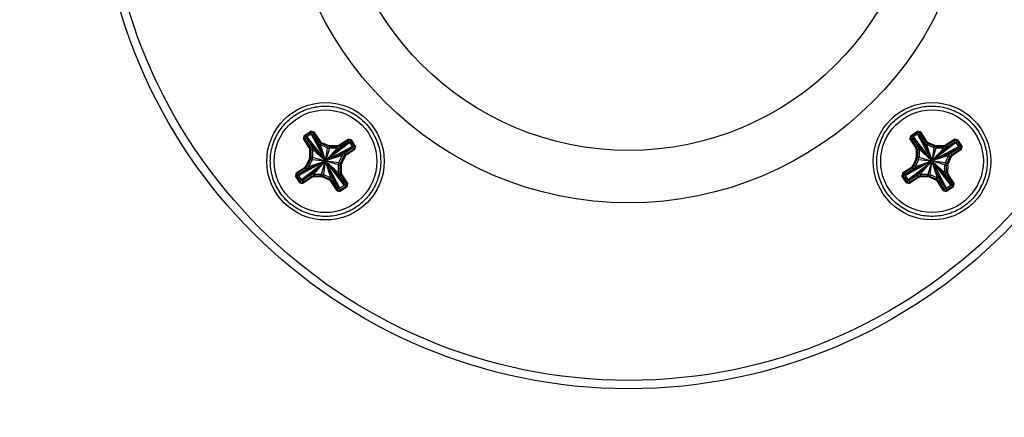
# Model space of a CAD drawing. Header units: inches. Extents: x 0.3 to 33.8, y 0.2 to 21.7.
# Tile 118 of 209: x 20.589 to 21.146, y 9.714 to 9.938. Entities that reach past the tile are written whole.
import ezdxf

# ---------------------------------------------------------------- set-up
doc = ezdxf.new("R2010")
doc.units = ezdxf.units.IN
doc.header["$MEASUREMENT"] = 0
doc.layers.add('BORDERS', color=7, linetype='Continuous')
doc.styles.add('SLDTEXTSTYLE0', font='TXT', dxfattribs={"width": 0.75})
doc.dimstyles.new('SLDDIMSTYLE0', dxfattribs={"dimtxt": 0.137795, "dimasz": 0.14, "dimexe": 0, "dimexo": 0.0625, "dimgap": 0.034449, "dimtad": 1, "dimdec": 3, "dimlfac": 5, "dimrnd": 1e-09, "dimzin": 12, "dimdsep": 46, "dimtxsty": 'SLDTEXTSTYLE0', "dimblk1": 'CLOSED', "dimblk2": 'CLOSED', "dimsah": 1, "dimcen": 0.09, "dimadec": 0, "dimazin": 3, "dimtfac": 1, "dimtdec": 3, "dimtofl": 0, "dimtmove": 0, "dimatfit": 3, "dimldrblk": 'CLOSED', "dimfxl": 0, "dimfrac": 2, "dimtolj": 1, "dimtzin": 12, "dimarcsym": 0})

# ---------------------------------------------------------------- blocks, each defined once
blk = doc.blocks.new('_Closed')
at = {"color": 0, "linetype": 'ByBlock', "lineweight": -2}
for p, q in [((-1, 0.166667), (0, 0)), ((-1, 0.166667), (-1, -0.166667)), ((0, 0), (-1, -0.166667)), ((0, 0), (-1, 0))]:
    blk.add_line(p, q, dxfattribs=at)
blk = doc.blocks.new('_D_14')
at = {"layer": 'BORDERS'}
for p, q in [((24.14414, 12.30188), (24.10215, 12.30188)), ((24.10215, 12.30188), (24.10215, 12.08313)), ((24.5514, 12.30188), (24.59338, 12.30188)), ((24.59338, 12.30188), (24.59338, 12.08313)), ((24.10215, 12.08313), (24.14414, 12.08313)), ((24.59338, 12.08313), (24.5514, 12.08313)), ((18.46353, 9.64151), (18.46353, 11.91633)), ((27.31498, 9.55759), (27.31498, 11.91633)), ((18.46353, 11.87696), (27.31498, 11.87696))]:
    blk.add_line(p, q, dxfattribs=at)
at = {"layer": 'BORDERS', "xscale": 0.14, "yscale": 0.14}
for p, rotation in [((18.46353, 11.87696, -0.1545), 180), ((27.31498, 11.87696, -0.1545), 360)]:
    blk.add_blockref('_Closed', p, dxfattribs=dict(at, rotation=rotation))
at = {"layer": 'BORDERS', "char_height": 0.137795, "attachment_point": 1, "style": 'SLDTEXTSTYLE0'}
for s, insert in [('1124', (24.14414, 12.26076)), ('44.257', (24.06777, 12.05459))]:
    blk.add_mtext(s, dxfattribs=dict(at, insert=insert))

msp = doc.modelspace()

# ---------------------------------------------------------------- linework, layer by layer
at = {"color": 7, "linetype": 'Continuous', "lineweight": 25}
for p, q in [((20.74995, 9.87287), (20.7496, 9.87121)), ((20.74995, 9.87287), (20.7539, 9.87543)), ((20.75423, 9.87493), (20.75028, 9.87237)), ((20.75396, 9.87376), (20.75154, 9.87219)), ((20.75556, 9.87507), (20.7539, 9.87543)), ((20.75396, 9.87376), (20.75423, 9.87493)), ((20.75478, 9.87359), (20.75396, 9.87376)), ((20.75396, 9.87376), (20.76191, 9.85902)), ((20.75423, 9.87493), (20.75505, 9.87475)), ((20.75505, 9.87475), (20.75478, 9.87359)), ((20.75774, 9.86902), (20.75478, 9.87359)), ((20.75478, 9.87359), (20.76193, 9.85903)), ((20.75836, 9.86965), (20.75505, 9.87475)), ((20.75556, 9.87507), (20.75886, 9.86997)), ((21.09275, 9.87287), (21.0924, 9.87122)), ((21.09275, 9.87287), (21.0967, 9.87543)), ((21.09703, 9.87494), (21.09308, 9.87237)), ((21.09676, 9.87377), (21.09434, 9.8722)), ((21.09836, 9.87508), (21.0967, 9.87543)), ((21.09676, 9.87377), (21.09703, 9.87494)), ((21.09758, 9.87359), (21.09676, 9.87377)), ((21.09676, 9.87377), (21.10471, 9.85902)), ((21.09703, 9.87494), (21.09785, 9.87476)), ((21.09785, 9.87476), (21.09758, 9.87359)), ((21.10054, 9.86903), (21.09758, 9.87359)), ((21.09758, 9.87359), (21.10473, 9.85903)), ((21.10116, 9.86966), (21.09785, 9.87476)), ((21.09836, 9.87508), (21.10166, 9.86998)), ((20.75291, 9.86611), (20.7496, 9.87121)), ((20.7501, 9.87154), (20.75028, 9.87237)), ((20.7501, 9.87154), (20.75341, 9.86644)), ((20.75137, 9.87137), (20.7501, 9.87154)), ((20.75028, 9.87237), (20.75154, 9.87219)), ((20.75154, 9.87219), (20.75137, 9.87137)), ((20.75137, 9.87137), (20.75432, 9.86681)), ((20.75137, 9.87137), (20.76184, 9.85897)), ((20.75154, 9.87219), (20.76185, 9.85898)), ((20.75774, 9.86902), (20.75836, 9.86965)), ((20.75774, 9.86902), (20.76195, 9.85904)), ((20.75966, 9.86855), (20.75904, 9.86792)), ((20.76312, 9.86611), (20.75904, 9.86792)), ((20.75904, 9.86792), (20.76199, 9.85905)), ((20.76331, 9.86693), (20.75966, 9.86855)), ((20.7599, 9.86909), (20.76356, 9.86747)), ((20.77498, 9.86928), (20.76248, 9.85891)), ((20.77581, 9.8691), (20.76249, 9.8589)), ((20.76312, 9.86611), (20.76331, 9.86693)), ((20.76452, 9.86726), (20.76852, 9.86725)), ((20.76452, 9.86726), (20.76452, 9.86667)), ((20.76852, 9.86725), (20.76852, 9.86666)), ((20.76982, 9.86764), (20.77493, 9.87094)), ((20.77525, 9.87045), (20.77015, 9.86714)), ((20.77015, 9.86714), (20.77042, 9.86632)), ((20.77498, 9.86928), (20.77042, 9.86632)), ((20.77658, 9.87059), (20.77493, 9.87094)), ((20.77498, 9.86928), (20.77525, 9.87045)), ((20.77581, 9.8691), (20.77498, 9.86928)), ((20.77525, 9.87045), (20.77608, 9.87027)), ((20.77608, 9.87027), (20.77581, 9.8691)), ((20.77738, 9.86669), (20.77581, 9.8691)), ((20.77864, 9.86632), (20.77608, 9.87027)), ((20.77658, 9.87059), (20.77914, 9.86664)), ((21.09571, 9.86612), (21.0924, 9.87122)), ((21.0929, 9.87155), (21.09308, 9.87237)), ((21.0929, 9.87155), (21.09621, 9.86645)), ((21.09417, 9.87137), (21.0929, 9.87155)), ((21.09308, 9.87237), (21.09434, 9.8722)), ((21.09434, 9.8722), (21.09417, 9.87137)), ((21.09417, 9.87137), (21.09712, 9.86681)), ((21.09417, 9.87137), (21.10464, 9.85897)), ((21.09434, 9.8722), (21.10465, 9.85898)), ((21.10054, 9.86903), (21.10116, 9.86966)), ((21.10054, 9.86903), (21.10475, 9.85904)), ((21.10246, 9.86855), (21.10184, 9.86792)), ((21.10592, 9.86611), (21.10184, 9.86792)), ((21.10184, 9.86792), (21.10479, 9.85905)), ((21.10611, 9.86693), (21.10246, 9.86855)), ((21.1027, 9.86909), (21.10636, 9.86747)), ((21.11778, 9.86928), (21.10528, 9.85891)), ((21.11861, 9.86911), (21.10529, 9.8589)), ((21.10592, 9.86611), (21.10611, 9.86693)), ((21.10732, 9.86727), (21.11132, 9.86726)), ((21.10732, 9.86727), (21.10732, 9.86667)), ((21.11132, 9.86726), (21.11132, 9.86666)), ((21.11262, 9.86764), (21.11773, 9.87095)), ((21.11805, 9.87045), (21.11295, 9.86715)), ((21.11295, 9.86715), (21.11322, 9.86633)), ((21.11778, 9.86928), (21.11322, 9.86633)), ((21.11938, 9.8706), (21.11773, 9.87095)), ((21.11778, 9.86928), (21.11805, 9.87045)), ((21.11861, 9.86911), (21.11778, 9.86928)), ((21.11805, 9.87045), (21.11888, 9.87028)), ((21.11888, 9.87028), (21.11861, 9.86911)), ((21.12018, 9.86669), (21.11861, 9.86911)), ((21.12144, 9.86633), (21.11888, 9.87028)), ((21.11938, 9.8706), (21.12194, 9.86665)), ((20.75328, 9.86081), (20.75329, 9.8648)), ((20.75341, 9.86644), (20.75432, 9.86681)), ((20.75389, 9.86481), (20.75388, 9.86081)), ((20.75481, 9.86517), (20.75389, 9.86481)), ((20.75432, 9.86681), (20.76182, 9.85895)), ((20.75481, 9.86517), (20.75479, 9.86071)), ((20.75481, 9.86517), (20.76179, 9.85892)), ((20.76312, 9.86611), (20.76219, 9.85907)), ((20.76432, 9.86585), (20.76226, 9.85905)), ((20.76879, 9.86584), (20.76244, 9.85895)), ((20.77042, 9.86632), (20.76246, 9.85893)), ((20.77738, 9.86669), (20.76253, 9.85883)), ((20.7772, 9.86586), (20.76254, 9.85882)), ((20.77264, 9.8629), (20.76255, 9.85879)), ((20.77153, 9.86161), (20.76256, 9.85876)), ((20.76452, 9.86667), (20.76432, 9.86585)), ((20.76879, 9.86584), (20.76432, 9.86585)), ((20.76852, 9.86666), (20.76452, 9.86667)), ((20.76879, 9.86584), (20.76852, 9.86666)), ((20.76972, 9.85753), (20.77153, 9.86161)), ((20.77226, 9.86089), (20.77153, 9.86161)), ((20.77264, 9.8629), (20.7772, 9.86586)), ((20.77264, 9.8629), (20.77336, 9.86219)), ((20.77336, 9.86219), (20.77846, 9.86549)), ((20.77879, 9.86499), (20.77369, 9.86168)), ((20.7772, 9.86586), (20.77738, 9.86669)), ((20.77846, 9.86549), (20.7772, 9.86586)), ((20.77738, 9.86669), (20.77864, 9.86632)), ((20.77864, 9.86632), (20.77846, 9.86549)), ((20.77879, 9.86499), (20.77914, 9.86664)), ((21.09608, 9.86081), (21.09609, 9.86481)), ((21.09621, 9.86645), (21.09712, 9.86681)), ((21.09669, 9.86481), (21.09668, 9.86081)), ((21.09761, 9.86518), (21.09669, 9.86481)), ((21.09712, 9.86681), (21.10462, 9.85895)), ((21.09761, 9.86518), (21.09759, 9.86071)), ((21.09761, 9.86518), (21.10459, 9.85893)), ((21.10592, 9.86611), (21.10499, 9.85907)), ((21.10712, 9.86586), (21.10506, 9.85906)), ((21.11159, 9.86584), (21.10524, 9.85896)), ((21.11322, 9.86633), (21.10526, 9.85893)), ((21.12018, 9.86669), (21.10533, 9.85884)), ((21.12, 9.86587), (21.10534, 9.85882)), ((21.11544, 9.86291), (21.10535, 9.8588)), ((21.11433, 9.86161), (21.10536, 9.85876)), ((21.10732, 9.86667), (21.10712, 9.86586)), ((21.11159, 9.86584), (21.10712, 9.86586)), ((21.11132, 9.86666), (21.10732, 9.86667)), ((21.11159, 9.86584), (21.11132, 9.86666)), ((21.11252, 9.85753), (21.11433, 9.86161)), ((21.11506, 9.8609), (21.11433, 9.86161)), ((21.11544, 9.86291), (21.12, 9.86587)), ((21.11544, 9.86291), (21.11616, 9.86219)), ((21.11616, 9.86219), (21.12126, 9.8655)), ((21.12159, 9.86499), (21.11649, 9.86169)), ((21.12, 9.86587), (21.12018, 9.86669)), ((21.12126, 9.8655), (21.12, 9.86587)), ((21.12018, 9.86669), (21.12144, 9.86633)), ((21.12144, 9.86633), (21.12126, 9.8655)), ((21.12159, 9.86499), (21.12194, 9.86665)), ((20.74688, 9.85035), (20.76173, 9.8584)), ((20.74706, 9.85117), (20.76172, 9.85842)), ((20.74845, 9.84793), (20.76177, 9.85834)), ((20.74928, 9.84775), (20.76178, 9.85832)), ((20.75146, 9.85619), (20.75308, 9.85984)), ((20.75162, 9.85413), (20.76171, 9.85844)), ((20.75362, 9.8596), (20.752, 9.85595)), ((20.752, 9.85595), (20.75273, 9.85543)), ((20.75454, 9.85951), (20.75273, 9.85543)), ((20.75273, 9.85543), (20.7617, 9.85847)), ((20.75454, 9.85951), (20.75362, 9.8596)), ((20.75384, 9.85071), (20.7618, 9.8583)), ((20.75388, 9.86081), (20.75479, 9.86071)), ((20.75454, 9.85951), (20.76168, 9.85868)), ((20.75479, 9.86071), (20.76169, 9.85875)), ((20.75547, 9.85119), (20.76182, 9.85828)), ((20.75994, 9.85118), (20.762, 9.85818)), ((20.76114, 9.85092), (20.76207, 9.85817)), ((20.76522, 9.84911), (20.76227, 9.85818)), ((20.7623, 9.8582), (20.76652, 9.84801)), ((20.76947, 9.84345), (20.76233, 9.85821)), ((20.7703, 9.84327), (20.76234, 9.85822)), ((20.77272, 9.84484), (20.76241, 9.85826)), ((20.77289, 9.84566), (20.76242, 9.85827)), ((20.76993, 9.85023), (20.76244, 9.85829)), ((20.76945, 9.85186), (20.76247, 9.85831)), ((20.76946, 9.85632), (20.76257, 9.85849)), ((20.76972, 9.85753), (20.76258, 9.85856)), ((20.76945, 9.85186), (20.76946, 9.85632)), ((20.77038, 9.85603), (20.76946, 9.85632)), ((20.76972, 9.85753), (20.77064, 9.85724)), ((20.77037, 9.85203), (20.77038, 9.85603)), ((20.77064, 9.85724), (20.77226, 9.86089)), ((20.77098, 9.85603), (20.77097, 9.85203)), ((20.7728, 9.86064), (20.77118, 9.85699)), ((21.08968, 9.85035), (21.10453, 9.85841)), ((21.08986, 9.85118), (21.10452, 9.85842)), ((21.09125, 9.84793), (21.10457, 9.85834)), ((21.09208, 9.84776), (21.10458, 9.85833)), ((21.09426, 9.85619), (21.09588, 9.85985)), ((21.09442, 9.85414), (21.10451, 9.85845)), ((21.09642, 9.85961), (21.0948, 9.85595)), ((21.0948, 9.85595), (21.09553, 9.85543)), ((21.09734, 9.85951), (21.09553, 9.85543)), ((21.09553, 9.85543), (21.1045, 9.85848)), ((21.09734, 9.85951), (21.09642, 9.85961)), ((21.09664, 9.85072), (21.1046, 9.85831)), ((21.09668, 9.86081), (21.09759, 9.86071)), ((21.09734, 9.85951), (21.10448, 9.85868)), ((21.09759, 9.86071), (21.10449, 9.85875)), ((21.09827, 9.8512), (21.10462, 9.85829)), ((21.10274, 9.85119), (21.1048, 9.85819)), ((21.10394, 9.85093), (21.10487, 9.85817)), ((21.10802, 9.84912), (21.10507, 9.85819)), ((21.1051, 9.8582), (21.10932, 9.84801)), ((21.11227, 9.84345), (21.10513, 9.85821)), ((21.1131, 9.84328), (21.10514, 9.85822)), ((21.11552, 9.84484), (21.10521, 9.85826)), ((21.11569, 9.84567), (21.10522, 9.85827)), ((21.11273, 9.85023), (21.10524, 9.85829)), ((21.11225, 9.85187), (21.10527, 9.85832)), ((21.11226, 9.85633), (21.10537, 9.85849)), ((21.11252, 9.85753), (21.10538, 9.85856)), ((21.11225, 9.85187), (21.11226, 9.85633)), ((21.11318, 9.85604), (21.11226, 9.85633)), ((21.11252, 9.85753), (21.11344, 9.85724)), ((21.11317, 9.85204), (21.11318, 9.85604)), ((21.11344, 9.85724), (21.11506, 9.8609)), ((21.11378, 9.85603), (21.11377, 9.85203)), ((21.1156, 9.86065), (21.11398, 9.85699)), ((20.74547, 9.85184), (20.74512, 9.85019)), ((20.74547, 9.85184), (20.75057, 9.85515)), ((20.74562, 9.85052), (20.74579, 9.85135)), ((20.74562, 9.85052), (20.74818, 9.84657)), ((20.74688, 9.85035), (20.74562, 9.85052)), ((20.7509, 9.85465), (20.74579, 9.85135)), ((20.74579, 9.85135), (20.74706, 9.85117)), ((20.74706, 9.85117), (20.74688, 9.85035)), ((20.74688, 9.85035), (20.74845, 9.84793)), ((20.75162, 9.85413), (20.74706, 9.85117)), ((20.74928, 9.84775), (20.75384, 9.85071)), ((20.75162, 9.85413), (20.7509, 9.85465)), ((20.75411, 9.8497), (20.75384, 9.85071)), ((20.75547, 9.85119), (20.75994, 9.85118)), ((20.75547, 9.85119), (20.75574, 9.85018)), ((20.75974, 9.85017), (20.75994, 9.85118)), ((20.76114, 9.85092), (20.76095, 9.84991)), ((20.76114, 9.85092), (20.76522, 9.84911)), ((20.76945, 9.85186), (20.77037, 9.85203)), ((20.77085, 9.8504), (20.76993, 9.85023)), ((20.77289, 9.84566), (20.76993, 9.85023)), ((20.77416, 9.8453), (20.77085, 9.8504)), ((20.77135, 9.85072), (20.77466, 9.84562)), ((21.08827, 9.85185), (21.08792, 9.85019)), ((21.08827, 9.85185), (21.09337, 9.85516)), ((21.08842, 9.85052), (21.08859, 9.85135)), ((21.08842, 9.85052), (21.09098, 9.84657)), ((21.08968, 9.85035), (21.08842, 9.85052)), ((21.0937, 9.85466), (21.08859, 9.85135)), ((21.08859, 9.85135), (21.08986, 9.85118)), ((21.08986, 9.85118), (21.08968, 9.85035)), ((21.08968, 9.85035), (21.09125, 9.84793)), ((21.09442, 9.85414), (21.08986, 9.85118)), ((21.09208, 9.84776), (21.09664, 9.85072)), ((21.09442, 9.85414), (21.0937, 9.85466)), ((21.09691, 9.84971), (21.09664, 9.85072)), ((21.09827, 9.8512), (21.10274, 9.85119)), ((21.09827, 9.8512), (21.09854, 9.85019)), ((21.10254, 9.85018), (21.10274, 9.85119)), ((21.10394, 9.85093), (21.10375, 9.84992)), ((21.10394, 9.85093), (21.10802, 9.84912)), ((21.11225, 9.85187), (21.11317, 9.85204)), ((21.11365, 9.85041), (21.11273, 9.85023)), ((21.11569, 9.84567), (21.11273, 9.85023)), ((21.11696, 9.8453), (21.11365, 9.85041)), ((21.11415, 9.85073), (21.11746, 9.84562)), ((20.74768, 9.84624), (20.74512, 9.85019)), ((20.74768, 9.84624), (20.74933, 9.84589)), ((20.74818, 9.84657), (20.74845, 9.84793)), ((20.74901, 9.84639), (20.74818, 9.84657)), ((20.74845, 9.84793), (20.74928, 9.84775)), ((20.74901, 9.84639), (20.75411, 9.8497)), ((20.74928, 9.84775), (20.74901, 9.84639)), ((20.75443, 9.84919), (20.74933, 9.84589)), ((20.75574, 9.85018), (20.75974, 9.85017)), ((20.75574, 9.85018), (20.75574, 9.84958)), ((20.75974, 9.84957), (20.75574, 9.84958)), ((20.75974, 9.85017), (20.75974, 9.84957)), ((20.76436, 9.84774), (20.7607, 9.84936)), ((20.76095, 9.84991), (20.7646, 9.84829)), ((20.7646, 9.84829), (20.76522, 9.84911)), ((20.7687, 9.84176), (20.76539, 9.84686)), ((20.76652, 9.84801), (20.7659, 9.84719)), ((20.7659, 9.84719), (20.7692, 9.84209)), ((20.76652, 9.84801), (20.76947, 9.84345)), ((20.7703, 9.84327), (20.77272, 9.84484)), ((20.77272, 9.84484), (20.77289, 9.84566)), ((20.77398, 9.84447), (20.77272, 9.84484)), ((20.77289, 9.84566), (20.77416, 9.8453)), ((20.77416, 9.8453), (20.77398, 9.84447)), ((20.77431, 9.84397), (20.77466, 9.84562)), ((21.09048, 9.84624), (21.08792, 9.85019)), ((21.09048, 9.84624), (21.09213, 9.84589)), ((21.09098, 9.84657), (21.09125, 9.84793)), ((21.09181, 9.8464), (21.09098, 9.84657)), ((21.09125, 9.84793), (21.09208, 9.84776)), ((21.09181, 9.8464), (21.09691, 9.84971)), ((21.09208, 9.84776), (21.09181, 9.8464)), ((21.09723, 9.8492), (21.09213, 9.84589)), ((21.09854, 9.85019), (21.10254, 9.85018)), ((21.09854, 9.85019), (21.09854, 9.84958)), ((21.10254, 9.84957), (21.09854, 9.84958)), ((21.10254, 9.85018), (21.10254, 9.84957)), ((21.10716, 9.84775), (21.1035, 9.84937)), ((21.10375, 9.84992), (21.1074, 9.8483)), ((21.1074, 9.8483), (21.10802, 9.84912)), ((21.1115, 9.84176), (21.10819, 9.84686)), ((21.10932, 9.84801), (21.1087, 9.84719)), ((21.1087, 9.84719), (21.112, 9.84209)), ((21.10932, 9.84801), (21.11227, 9.84345)), ((21.1131, 9.84328), (21.11552, 9.84484)), ((21.11552, 9.84484), (21.11569, 9.84567)), ((21.11678, 9.84448), (21.11552, 9.84484)), ((21.11569, 9.84567), (21.11696, 9.8453)), ((21.11696, 9.8453), (21.11678, 9.84448)), ((21.11711, 9.84397), (21.11746, 9.84562)), ((20.7687, 9.84176), (20.77036, 9.8414)), ((20.7692, 9.84209), (20.76947, 9.84345)), ((20.77003, 9.84191), (20.7692, 9.84209)), ((20.76947, 9.84345), (20.7703, 9.84327)), ((20.77003, 9.84191), (20.77398, 9.84447)), ((20.7703, 9.84327), (20.77003, 9.84191)), ((20.77431, 9.84397), (20.77036, 9.8414)), ((21.1115, 9.84176), (21.11316, 9.84141)), ((21.112, 9.84209), (21.11227, 9.84345)), ((21.11283, 9.84192), (21.112, 9.84209)), ((21.11227, 9.84345), (21.1131, 9.84328)), ((21.11283, 9.84192), (21.11678, 9.84448)), ((21.1131, 9.84328), (21.11283, 9.84192)), ((21.11711, 9.84397), (21.11316, 9.84141))]:
    msp.add_line(p, q, dxfattribs=at)
for centre, radius in [((20.93353, 10.02978), 0.3), ((20.93352, 10.02982), 0.29529), ((20.93352, 10.02982), 0.19491), ((20.93352, 10.02982), 0.19491), ((20.93352, 10.02982), 0.16528), ((20.76213, 9.85842), 0.0332), ((21.10493, 9.85843), 0.0332), ((20.76213, 9.85841), 0.02902), ((21.10493, 9.85842), 0.02902)]:
    msp.add_circle(centre, radius, dxfattribs=at)
for centre, radius, start, end in [((20.76213, 9.85862), 0.000455, 205.9841, 208.1905), ((20.76213, 9.85862), 0.000455, 133.2723, 137.7325), ((20.76213, 9.85862), 0.000455, 223.2747, 227.7349), ((20.76213, 9.85862), 0.000455, 115.9822, 118.1885), ((20.76213, 9.85862), 0.000455, 295.9822, 298.1885), ((20.76213, 9.85862), 0.000455, 43.2747, 47.7349), ((20.76213, 9.85862), 0.000455, 313.2723, 317.7325), ((20.76213, 9.85862), 0.000455, 25.9841, 28.1905), ((20.77089, 9.87587), 0.01984, 268.51, 270.2359), ((21.10493, 9.85862), 0.000455, 205.9841, 208.1905), ((21.10493, 9.85862), 0.000455, 133.2723, 137.7325), ((21.10493, 9.85862), 0.000455, 223.2747, 227.7349), ((21.10493, 9.85862), 0.000455, 115.9822, 118.1885), ((21.10493, 9.85862), 0.000455, 295.9822, 298.1885), ((21.10493, 9.85862), 0.000455, 43.2747, 47.7349), ((21.10493, 9.85862), 0.000455, 313.2723, 317.7325), ((21.10493, 9.85862), 0.000455, 25.9841, 28.1905), ((21.11369, 9.87588), 0.01984, 268.51, 270.2359), ((20.77088, 9.87187), 0.01984, 268.51, 270.2359), ((21.11368, 9.87188), 0.01984, 268.51, 270.2359), ((20.71482, 9.86986), 0.05025, 335.9249, 336.6116), ((20.71848, 9.86824), 0.05025, 335.9249, 336.6116), ((21.05762, 9.86987), 0.05025, 335.9249, 336.6116), ((21.06128, 9.86825), 0.05025, 335.9249, 336.6116)]:
    msp.add_arc(centre, radius, start, end, dxfattribs=at)
for centre, major_axis, ratio, start_param, end_param in [((20.76027, 9.87067), (0.00197, 0.00228), 0.995867, 2.858761, 3.434401), ((20.76088, 9.87129), (0.00192, 0.00231), 0.997389, 2.841083, 3.416723), ((20.76088, 9.87129), (0.00157, 0.00183), 0.995867, 2.858761, 3.434401), ((20.76453, 9.86968), (0.00062, 0.00294), 0.997489, 2.931552, 3.344943), ((20.76453, 9.86967), (0.00051, 0.00236), 0.996065, 2.937062, 3.350452), ((20.76852, 9.86966), (-0.00069, 0.00231), 0.995895, 2.851016, 3.426656), ((20.76852, 9.86967), (-0.00084, 0.00289), 0.997385, 2.85839, 3.43403), ((21.10307, 9.87067), (0.00197, 0.00228), 0.995867, 2.858761, 3.434401), ((21.10368, 9.8713), (0.00192, 0.00231), 0.997389, 2.841083, 3.416723), ((21.10368, 9.87129), (0.00157, 0.00183), 0.995867, 2.858761, 3.434401), ((21.10733, 9.86968), (0.00062, 0.00294), 0.997489, 2.931552, 3.344943), ((21.10733, 9.86968), (0.00051, 0.00236), 0.996065, 2.937062, 3.350452), ((21.11132, 9.86967), (-0.00069, 0.00231), 0.995895, 2.851016, 3.426656), ((21.11132, 9.86967), (-0.00084, 0.00289), 0.997385, 2.85839, 3.43403), ((20.75088, 9.8648), (0.00231, 0.00067), 0.995825, 5.998076, 6.573716), ((20.75088, 9.86481), (0.00291, 0.00074), 0.997514, 6.031915, 6.607555), ((20.75179, 9.86517), (0.00289, 0.00084), 0.995825, 5.998076, 6.573716), ((20.76434, 9.86886), (0.00063, 0.00294), 0.996065, 2.937062, 3.350452), ((20.76879, 9.86885), (-0.00086, 0.00289), 0.995895, 2.851016, 3.426656), ((20.77428, 9.86038), (0.0023, -0.00194), 0.995854, 2.8488, 3.42444), ((20.775, 9.85967), (0.00235, -0.00187), 0.997604, 2.818833, 3.394473), ((20.775, 9.85966), (0.00184, -0.00156), 0.995854, 2.8488, 3.42444), ((21.09368, 9.86481), (0.00231, 0.00067), 0.995825, 5.998076, 6.573716), ((21.09368, 9.86482), (0.00291, 0.00074), 0.997514, 6.031915, 6.607555), ((21.09459, 9.86518), (0.00289, 0.00084), 0.995825, 5.998076, 6.573716), ((21.10714, 9.86887), (0.00063, 0.00294), 0.996065, 2.937062, 3.350452), ((21.11159, 9.86886), (-0.00086, 0.00289), 0.995895, 2.851016, 3.426656), ((21.11708, 9.86038), (0.0023, -0.00194), 0.995854, 2.8488, 3.42444), ((21.1178, 9.85967), (0.00235, -0.00187), 0.997604, 2.818833, 3.394473), ((21.1178, 9.85967), (0.00184, -0.00156), 0.995854, 2.8488, 3.42444), ((20.74926, 9.85717), (0.00184, -0.00156), 0.995854, 5.990393, 6.566033), ((20.74926, 9.85717), (0.00226, -0.00199), 0.997393, 6.011622, 6.587262), ((20.75087, 9.86082), (0.00236, -0.0005), 0.995989, 6.074367, 6.487757), ((20.75087, 9.86082), (0.00292, -0.00071), 0.997533, 6.105231, 6.518621), ((20.75178, 9.86072), (0.00295, -0.00062), 0.995989, 6.074367, 6.487757), ((20.77248, 9.85631), (0.00295, -0.00062), 0.995989, 2.932774, 3.346165), ((20.77339, 9.85602), (0.00296, -0.00052), 0.997599, 2.898259, 3.311649), ((20.77339, 9.85602), (0.00236, -0.0005), 0.995989, 2.932774, 3.346165), ((21.09206, 9.85717), (0.00184, -0.00156), 0.995854, 5.990393, 6.566033), ((21.09206, 9.85718), (0.00226, -0.00199), 0.997393, 6.011622, 6.587262), ((21.09367, 9.86082), (0.00236, -0.0005), 0.995989, 6.074367, 6.487757), ((21.09367, 9.86083), (0.00292, -0.00071), 0.997533, 6.105231, 6.518621), ((21.09458, 9.86073), (0.00295, -0.00062), 0.995989, 6.074367, 6.487757), ((21.11528, 9.85632), (0.00295, -0.00062), 0.995989, 2.932774, 3.346165), ((21.11619, 9.85603), (0.00296, -0.00052), 0.997599, 2.898259, 3.311649), ((21.11619, 9.85602), (0.00236, -0.0005), 0.995989, 2.932774, 3.346165), ((20.74998, 9.85665), (0.0023, -0.00194), 0.995854, 5.990393, 6.566033), ((20.75547, 9.84818), (-0.00086, 0.00289), 0.995895, 5.992609, 6.568249), ((20.75992, 9.84817), (0.00063, 0.00294), 0.996065, 6.078654, 6.492045), ((20.77246, 9.85186), (0.00289, 0.00084), 0.995825, 2.856483, 3.432123), ((20.77338, 9.85203), (0.00286, 0.00093), 0.997423, 2.827319, 3.402958), ((20.77338, 9.85203), (0.00231, 0.00067), 0.995825, 2.856483, 3.432123), ((21.09278, 9.85666), (0.0023, -0.00194), 0.995854, 5.990393, 6.566033), ((21.09827, 9.84819), (-0.00086, 0.00289), 0.995895, 5.992609, 6.568249), ((21.10272, 9.84818), (0.00063, 0.00294), 0.996065, 6.078654, 6.492045), ((21.11526, 9.85186), (0.00289, 0.00084), 0.995825, 2.856483, 3.432123), ((21.11618, 9.85204), (0.00286, 0.00093), 0.997423, 2.827319, 3.402958), ((21.11618, 9.85203), (0.00231, 0.00067), 0.995825, 2.856483, 3.432123), ((20.75574, 9.84718), (-0.00089, 0.00287), 0.997702, 5.980252, 6.555892), ((20.75574, 9.84717), (-0.00069, 0.00231), 0.995895, 5.992609, 6.568249), ((20.75973, 9.84717), (0.00066, 0.00293), 0.997805, 6.08809, 6.50148), ((20.75973, 9.84716), (0.00051, 0.00236), 0.996065, 6.078654, 6.492045), ((20.76338, 9.84554), (0.00157, 0.00183), 0.995867, 6.000354, 6.575994), ((20.76338, 9.84555), (0.00202, 0.00222), 0.997637, 6.026875, 6.602515), ((20.76399, 9.84636), (0.00197, 0.00228), 0.995867, 6.000354, 6.575994), ((21.09854, 9.84718), (-0.00089, 0.00287), 0.997702, 5.980252, 6.555892), ((21.09854, 9.84718), (-0.00069, 0.00231), 0.995895, 5.992609, 6.568249), ((21.10253, 9.84717), (0.00066, 0.00293), 0.997805, 6.08809, 6.50148), ((21.10253, 9.84717), (0.00051, 0.00236), 0.996065, 6.078654, 6.492045), ((21.10618, 9.84555), (0.00157, 0.00183), 0.995867, 6.000354, 6.575994), ((21.10618, 9.84555), (0.00202, 0.00222), 0.997637, 6.026875, 6.602515), ((21.10679, 9.84637), (0.00197, 0.00228), 0.995867, 6.000354, 6.575994)]:
    msp.add_ellipse(centre, major_axis=major_axis, ratio=ratio, start_param=start_param, end_param=end_param, dxfattribs=at)
for points, knots in [([(20.78831, 9.87541), (20.78738, 9.8767), (20.78475, 9.88037), (20.77892, 9.88521), (20.77079, 9.88885), (20.76194, 9.89005), (20.75311, 9.88874), (20.745, 9.88501), (20.73825, 9.87916), (20.73341, 9.87166), (20.73086, 9.86311), (20.7308, 9.85418), (20.73323, 9.84559), (20.73798, 9.83803), (20.74464, 9.83209), (20.7527, 9.82825), (20.76152, 9.82682), (20.77038, 9.82791), (20.77858, 9.83143), (20.78547, 9.83711), (20.7905, 9.84448), (20.79328, 9.85297), (20.79354, 9.86188), (20.79166, 9.86956), (20.78925, 9.87376), (20.78831, 9.87541)], [0, 0, 0, 0, 0.024287, 0.069262, 0.114343, 0.159425, 0.204507, 0.249589, 0.294671, 0.339753, 0.384835, 0.429917, 0.474998, 0.52008, 0.565162, 0.610244, 0.655326, 0.700408, 0.74549, 0.790572, 0.835654, 0.880735, 0.925817, 0.970899, 1, 1, 1, 1]), ([(21.13111, 9.87542), (21.13018, 9.87671), (21.12755, 9.88038), (21.12172, 9.88521), (21.11359, 9.88885), (21.10474, 9.89006), (21.09591, 9.88875), (21.0878, 9.88502), (21.08105, 9.87917), (21.07621, 9.87167), (21.07366, 9.86311), (21.0736, 9.85419), (21.07603, 9.8456), (21.08078, 9.83803), (21.08744, 9.8321), (21.0955, 9.82826), (21.10432, 9.82683), (21.11318, 9.82792), (21.12138, 9.83144), (21.12827, 9.83711), (21.1333, 9.84449), (21.13608, 9.85298), (21.13634, 9.86188), (21.13446, 9.86957), (21.13205, 9.87377), (21.13111, 9.87542)], [0, 0, 0, 0, 0.024287, 0.069262, 0.114343, 0.159425, 0.204507, 0.249589, 0.294671, 0.339753, 0.384835, 0.429917, 0.474998, 0.52008, 0.565162, 0.610244, 0.655326, 0.700408, 0.74549, 0.790572, 0.835654, 0.880735, 0.925817, 0.970899, 1, 1, 1, 1]), ([(20.76171, 9.85844), (20.76171, 9.85844), (20.76171, 9.85843), (20.76172, 9.85842), (20.76172, 9.85842)], [0, 0, 0, 0, 0.56, 1, 1, 1, 1]), ([(20.76173, 9.8584), (20.76174, 9.85839), (20.76175, 9.85837), (20.76176, 9.85835), (20.76177, 9.85834)], [0, 0, 0, 0, 0.56, 1, 1, 1, 1]), ([(20.76178, 9.85832), (20.76178, 9.85832), (20.76179, 9.85831), (20.7618, 9.85831), (20.7618, 9.8583)], [0, 0, 0, 0, 0.56, 1, 1, 1, 1]), ([(20.76184, 9.85897), (20.76183, 9.85896), (20.76183, 9.85896), (20.76182, 9.85895), (20.76182, 9.85895)], [0, 0, 0, 0, 0.56, 1, 1, 1, 1]), ([(20.76191, 9.85902), (20.7619, 9.85901), (20.76188, 9.859), (20.76186, 9.85898), (20.76185, 9.85898)], [0, 0, 0, 0, 0.56, 1, 1, 1, 1]), ([(20.76195, 9.85904), (20.76195, 9.85903), (20.76194, 9.85903), (20.76193, 9.85903), (20.76193, 9.85903)], [0, 0, 0, 0, 0.56, 1, 1, 1, 1]), ([(20.7623, 9.8582), (20.76231, 9.8582), (20.76232, 9.8582), (20.76233, 9.85821), (20.76233, 9.85821)], [0, 0, 0, 0, 0.56, 1, 1, 1, 1]), ([(20.76234, 9.85822), (20.76236, 9.85822), (20.76238, 9.85824), (20.7624, 9.85825), (20.76241, 9.85826)], [0, 0, 0, 0, 0.56, 1, 1, 1, 1]), ([(20.76242, 9.85827), (20.76243, 9.85827), (20.76243, 9.85828), (20.76244, 9.85828), (20.76244, 9.85829)], [0, 0, 0, 0, 0.56, 1, 1, 1, 1]), ([(20.76248, 9.85891), (20.76247, 9.85891), (20.76247, 9.85892), (20.76246, 9.85893), (20.76246, 9.85893)], [0, 0, 0, 0, 0.56, 1, 1, 1, 1]), ([(20.76253, 9.85883), (20.76252, 9.85884), (20.76251, 9.85887), (20.7625, 9.85889), (20.76249, 9.8589)], [0, 0, 0, 0, 0.56, 1, 1, 1, 1]), ([(20.76255, 9.85879), (20.76255, 9.8588), (20.76254, 9.8588), (20.76254, 9.85881), (20.76254, 9.85882)], [0, 0, 0, 0, 0.56, 1, 1, 1, 1]), ([(21.10451, 9.85845), (21.10451, 9.85844), (21.10451, 9.85843), (21.10452, 9.85843), (21.10452, 9.85842)], [0, 0, 0, 0, 0.56, 1, 1, 1, 1]), ([(21.10453, 9.85841), (21.10454, 9.85839), (21.10455, 9.85837), (21.10456, 9.85835), (21.10457, 9.85834)], [0, 0, 0, 0, 0.56, 1, 1, 1, 1]), ([(21.10458, 9.85833), (21.10458, 9.85833), (21.10459, 9.85832), (21.1046, 9.85831), (21.1046, 9.85831)], [0, 0, 0, 0, 0.56, 1, 1, 1, 1]), ([(21.10464, 9.85897), (21.10463, 9.85897), (21.10463, 9.85896), (21.10462, 9.85896), (21.10462, 9.85895)], [0, 0, 0, 0, 0.56, 1, 1, 1, 1]), ([(21.10471, 9.85902), (21.1047, 9.85902), (21.10468, 9.859), (21.10466, 9.85899), (21.10465, 9.85898)], [0, 0, 0, 0, 0.56, 1, 1, 1, 1]), ([(21.10475, 9.85904), (21.10475, 9.85904), (21.10474, 9.85904), (21.10473, 9.85903), (21.10473, 9.85903)], [0, 0, 0, 0, 0.56, 1, 1, 1, 1]), ([(21.1051, 9.8582), (21.10511, 9.8582), (21.10512, 9.85821), (21.10513, 9.85821), (21.10513, 9.85821)], [0, 0, 0, 0, 0.56, 1, 1, 1, 1]), ([(21.10514, 9.85822), (21.10516, 9.85823), (21.10518, 9.85824), (21.1052, 9.85826), (21.10521, 9.85826)], [0, 0, 0, 0, 0.56, 1, 1, 1, 1]), ([(21.10522, 9.85827), (21.10523, 9.85828), (21.10523, 9.85828), (21.10524, 9.85829), (21.10524, 9.85829)], [0, 0, 0, 0, 0.56, 1, 1, 1, 1]), ([(21.10528, 9.85891), (21.10527, 9.85892), (21.10527, 9.85892), (21.10526, 9.85893), (21.10526, 9.85893)], [0, 0, 0, 0, 0.56, 1, 1, 1, 1]), ([(21.10533, 9.85884), (21.10532, 9.85885), (21.10531, 9.85887), (21.1053, 9.85889), (21.10529, 9.8589)], [0, 0, 0, 0, 0.56, 1, 1, 1, 1]), ([(21.10535, 9.8588), (21.10535, 9.8588), (21.10534, 9.85881), (21.10534, 9.85882), (21.10534, 9.85882)], [0, 0, 0, 0, 0.56, 1, 1, 1, 1])]:
    msp.add_open_spline(points, degree=3, knots=knots, dxfattribs=at)
for points in [[(20.76168, 9.85868), (20.76168, 9.85864), (20.76167, 9.85857), (20.76169, 9.85851), (20.7617, 9.85847)], [(20.76179, 9.85892), (20.76177, 9.8589), (20.76173, 9.85884), (20.76171, 9.85878), (20.76169, 9.85875)], [(20.76182, 9.85828), (20.76185, 9.85826), (20.7619, 9.85822), (20.76197, 9.85819), (20.762, 9.85818)], [(20.76219, 9.85907), (20.76215, 9.85907), (20.76209, 9.85907), (20.76202, 9.85906), (20.76199, 9.85905)], [(20.76207, 9.85817), (20.7621, 9.85816), (20.76217, 9.85816), (20.76224, 9.85818), (20.76227, 9.85818)], [(20.76244, 9.85895), (20.76241, 9.85897), (20.76236, 9.85902), (20.76229, 9.85904), (20.76226, 9.85905)], [(20.76247, 9.85831), (20.76249, 9.85834), (20.76253, 9.85839), (20.76255, 9.85845), (20.76257, 9.85849)], [(20.76258, 9.85856), (20.76258, 9.85859), (20.76259, 9.85866), (20.76257, 9.85873), (20.76256, 9.85876)], [(21.10448, 9.85868), (21.10448, 9.85865), (21.10447, 9.85858), (21.10449, 9.85851), (21.1045, 9.85848)], [(21.10459, 9.85893), (21.10457, 9.8589), (21.10453, 9.85885), (21.10451, 9.85878), (21.10449, 9.85875)], [(21.10462, 9.85829), (21.10465, 9.85826), (21.1047, 9.85822), (21.10477, 9.8582), (21.1048, 9.85819)], [(21.10499, 9.85907), (21.10495, 9.85908), (21.10489, 9.85908), (21.10482, 9.85906), (21.10479, 9.85905)], [(21.10487, 9.85817), (21.1049, 9.85817), (21.10497, 9.85816), (21.10504, 9.85818), (21.10507, 9.85819)], [(21.10524, 9.85896), (21.10521, 9.85898), (21.10516, 9.85902), (21.10509, 9.85905), (21.10506, 9.85906)], [(21.10527, 9.85832), (21.10529, 9.85834), (21.10533, 9.8584), (21.10535, 9.85846), (21.10537, 9.85849)], [(21.10538, 9.85856), (21.10538, 9.8586), (21.10539, 9.85867), (21.10537, 9.85873), (21.10536, 9.85876)]]:
    msp.add_open_spline(points, degree=3, dxfattribs=at)

# ---------------------------------------------------------------- dimensions: what is measured, and where the dimension line sits
at = {"layer": 'BORDERS'}
dim = msp.add_linear_dim(base=(27.31498, 11.87696), p1=(18.46353, 9.60214), p2=(27.31498, 9.51822), dimstyle='SLDDIMSTYLE0', dxfattribs=at)
dim.commit()
dim.dimension.update_dxf_attribs({"geometry": '_D_14', "text_midpoint": (24.34777, 11.87696), "dimtype": 160})

doc.saveas('drawing.dxf')
